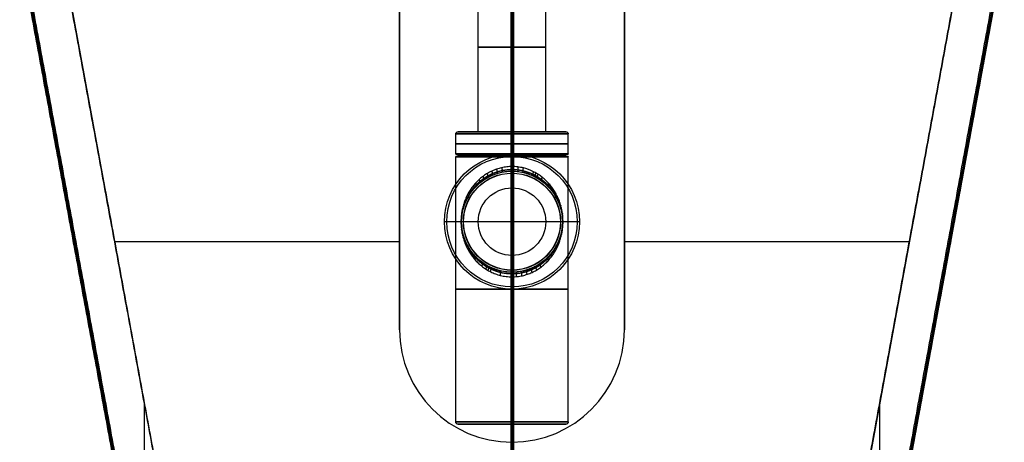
# Model space of a CAD drawing. Header units: millimetres. Extents: x -249 to 249, y -500 to 303.
# Tile 2 of 174: x -219 to 219, y -220 to -32. Entities that reach past the tile are written whole.
import ezdxf

# ---------------------------------------------------------------- set-up
doc = ezdxf.new("R2010")
doc.units = ezdxf.units.MM
doc.header["$MEASUREMENT"] = 0
doc.layers.add('Predefinito', color=7, linetype='Continuous', true_color=0x000000)

# ---------------------------------------------------------------- blocks, each defined once
blk = doc.blocks.new('FORMAmobile50ANTAC')
at = {"layer": 'Predefinito'}
for p, q in [((-200.7, 0), (-108.7, -500)), ((-163.34, -296.97), (-163.34, -203.03))]:
    blk.add_line(p, q, dxfattribs=at)
for points in [[(-125.98, -500, 0), (-148.31, -378.63, 0), (-178.98, -211.97, 0), (-217.98, 0, 0)], [(-218.82, -0.98, 1), (-188.27, -166.99, 1), (-157.72, -333.01, 1), (-127.18, -499.02, 1)], [(-218.4, -0.48, 0.5), (-187.79, -166.83, 0.5), (-157.19, -333.17, 0.5), (-126.58, -499.52, 0.5)], [(-1, -499.02, 127.18), (-1, -333.01, 157.72), (-1, -166.99, 188.27), (-1, -0.98, 218.82)]]:
    blk.add_open_spline(points, degree=3, dxfattribs=at)
blk = doc.blocks.new('FORMAmobile50SCOCCAC')
at = {"layer": 'Predefinito'}
for p, q in [((-218.82, -0.98, 124.5), (-127.18, -499.02, 124.5)), ((-218.37, -0.44, 249.54), (-126.53, -499.56, 249.54)), ((-200.7, 0, 4), (-112.01, -482, 4)), ((200.7, 0, 4), (112.01, -482, 4)), ((218.37, -0.44, 249.54), (126.53, -499.56, 249.54)), ((218.82, -0.98, 124.5), (127.18, -499.02, 124.5)), ((-198.86, -10, 134), (-154.33, -252, 134)), ((198.86, -10, 134), (154.33, -252, 134)), ((-50, -85, 8), (-50, -85, 18)), ((50, -85, 18), (50, -85, 8)), ((-50, -131, 18), (-176.59, -131, 18)), ((-176.59, -131, 18), (-176.59, -131, 250)), ((176.59, -131, 18), (50, -131, 18)), ((176.59, -131, 250), (176.59, -131, 18)), ((50, -170, 8), (50, -170, 18)), ((-163.34, -296.97, 250), (-163.34, -203.03, 250)), ((163.34, -203.03, 250), (163.34, -296.97, 250)), ((0, -252, 18), (0, -220, 18)), ((0, -482, 8), (0, -220, 8)), ((0, -220, 18), (0, -220, 8))]:
    blk.add_line(p, q, dxfattribs=at)
for centre in [(0, -170, 8), (0, -170, 18), (0, -170, 13)]:
    blk.add_arc(centre, 50, 180, 0, dxfattribs=at)
for points in [[(-50, -170, 8), (-50, -85, 8), (-50, 0, 8)], [(-127.18, -499.02), (-173, -250), (-218.82, -0.98)], [(-127.18, -499.02, 249), (-173, -250, 249), (-218.82, -0.98, 249)], [(-217.98, 0, 250), (-171.98, -250, 250), (-125.98, -500, 250)], [(-200.7, 0), (-156.35, -241), (-112.01, -482)], [(-200.7, 0, 8), (-156.35, -241, 8), (-112.01, -482, 8)], [(50, 0, 8), (50, -85, 8), (50, -170, 8)], [(112.01, -482), (156.35, -241), (200.7, 0)], [(200.7, 0, 8), (156.35, -241, 8), (112.01, -482, 8)], [(125.98, -500, 250), (171.98, -250, 250), (217.98, 0, 250)], [(218.82, -0.98), (173, -250), (127.18, -499.02)], [(218.82, -0.98, 249), (173, -250, 249), (127.18, -499.02, 249)], [(-154.33, -252, 250), (-176.59, -131, 250), (-198.86, -10, 250)], [(-154.33, -252, 18), (-176.59, -131, 18), (-198.86, -10, 18)], [(-50, -10, 18), (-50, -90, 18), (-50, -170, 18)], [(50, -170, 18), (50, -90, 18), (50, -10, 18)], [(198.86, -10, 18), (176.59, -131, 18), (154.33, -252, 18)], [(198.86, -10, 250), (176.59, -131, 250), (154.33, -252, 250)], [(-50, -170, 8), (-50, -170, 13), (-50, -170, 18)]]:
    blk.add_open_spline(points, degree=2, dxfattribs=at)
blk = doc.blocks.new('SIFONE LAVABO SOSPESO')
at = {"layer": 'Predefinito'}
for p, q in [((-15, -75), (-15, 0)), ((0, -75, -15), (0, 0, -15)), ((0, 0, 15), (0, -75, 15)), ((15, -75), (15, 0)), ((-25, -84.9), (-25, -76)), ((-24, -75), (-15, -75)), ((0, -75, 24), (0, -75, 15)), ((0, -75, -15), (0, -75, -24)), ((0, -84.9, -25), (0, -76, -25)), ((0, -76, 25), (0, -84.9, 25)), ((15, -75), (24, -75)), ((25, -84.9), (25, -76)), ((-25, -204), (-25, -86.1)), ((-24.9, -85), (-24.1, -85)), ((-24.9, -86), (-24.1, -86)), ((-24, -85.9), (-24, -85.1)), ((0, -85, 240), (0, -85, 249)), ((0, -85, -24.9), (0, -85, -24.1)), ((0, -85, 24.1), (0, -85, 24.9)), ((0, -100, 240), (0, -85, 240)), ((0, -85.9, -24), (0, -85.1, -24)), ((0, -85.1, 24), (0, -85.9, 24)), ((0, -86, -24.9), (0, -86, -24.1)), ((0, -86, 24.1), (0, -86, 24.9)), ((0, -144, 250), (0, -86, 250)), ((0, -204, -25), (0, -86.1, -25)), ((0, -90.5, 25), (0, -86.1, 25)), ((24, -85.9), (24, -85.1)), ((24.1, -85), (24.9, -85)), ((24.1, -86), (24.9, -86)), ((25, -204), (25, -86.1)), ((0, -92.5, 69), (0, -92.5, 60.1)), ((0, -92.5, 58.9), (0, -92.5, 27)), ((0, -93.4, 59), (0, -92.6, 59)), ((0, -93.4, 60), (0, -92.6, 60)), ((0, -93.5, 59.1), (0, -93.5, 59.9)), ((0, -100, 70), (0, -93.5, 70)), ((0, -100, 240), (0, -100, 70)), ((-30, -115, 240), (-30, -115, 249)), ((-30, -115, 240), (-15, -115, 240)), ((-29, -115, 250), (29, -115, 250)), ((-22.5, -115, 60.1), (-22.5, -115, 69)), ((-22.5, -115, 11.35), (-22.5, -115, 58.9)), ((-22.4, -115, 59), (-21.6, -115, 59)), ((-22.4, -115, 60), (-21.6, -115, 60)), ((-21.5, -115, 59.1), (-21.5, -115, 59.9)), ((-21.5, -115, 70), (-15, -115, 70)), ((-15, -115, 70), (-15, -115, 240)), ((15, -115, 240), (15, -115, 70)), ((15, -115, 70), (21.5, -115, 70)), ((15, -115, 240), (30, -115, 240)), ((21.5, -115, 59.9), (21.5, -115, 59.1)), ((21.6, -115, 59), (22.4, -115, 59)), ((21.6, -115, 60), (22.4, -115, 60)), ((22.5, -115, 69), (22.5, -115, 60.1)), ((22.5, -115, 11.35), (22.5, -115, 58.9)), ((30, -115, 249), (30, -115, 240)), ((0, -130, 240), (0, -130, 70)), ((0, -136.5, 70), (0, -130, 70)), ((0, -145, 240), (0, -130, 240)), ((0, -136.5, 59.1), (0, -136.5, 59.9)), ((0, -137.4, 59), (0, -136.6, 59)), ((0, -137.4, 60), (0, -136.6, 60)), ((0, -137.5, 58.9), (0, -137.5, 27)), ((0, -137.5, 69), (0, -137.5, 60.1)), ((0, -139.5, 25), (0, -204, 25)), ((0, -145, 240), (0, -145, 249)), ((-24, -205), (24, -205)), ((0, -205, 24), (0, -205, -24))]:
    blk.add_line(p, q, dxfattribs=at)
at = {"layer": 'Predefinito', "extrusion": (0, 1, 0)}
for centre, radius, start, end in [((0, 0, -37.5), 15, 270, 90), ((0, 0, -37.5), 15, 90, 270), ((0, 0, -75), 24, 270, 90), ((0, 0, -75), 24, 90, 270), ((0, 0, -80.45), 25, 270, 90), ((0, 0, -80.45), 25, 90, 270), ((0, 0, -84.9), 25, 270, 90), ((0, 0, -86.1), 25, 270, 90), ((0, 0, -85), 24.9, 270, 90), ((0, 0, -86), 24.1, 270, 90), ((0, 0, -85.1), 24, 270, 90), ((0, 0, -85.5), 24, 270, 90), ((0, 0, -85.9), 24, 270, 90), ((0, 0, -84.9), 25, 90, 270), ((0, 0, -85), 24.9, 90, 270), ((0, 0, -85.1), 24, 90, 270), ((0, 0, -85.5), 24, 90, 270), ((0, 0, -85.9), 24, 90, 270), ((0, 0, -86), 24.1, 90, 270), ((0, 0, -86.1), 25, 90, 270), ((29, 249, -115), 1, 0, 90), ((22.4, 58.9, -115), 0.1, 0, 90), ((21.5, 69, -115), 1, 0, 90), ((21.6, 59.1, -115), 0.1, 180, 270), ((21.6, 59.9, -115), 0.1, 90, 180), ((-21.6, 59.1, -115), 0.1, 270, 360), ((-21.6, 59.9, -115), 0.1, 0, 90), ((-21.5, 69, -115), 1, 90, 180), ((-22.4, 60.1, -115), 0.1, 180, 270), ((-22.4, 60.1, -115), 0.1, 180, 270), ((-29, 249, -115), 1, 90, 180), ((0, 0, -145.05), 25, 270, 90), ((0, 0, -145.05), 25, 90, 270), ((0, 0, -204), 25, 270, 90), ((0, 0, -205), 24, 270, 90), ((0, 0, -204), 25, 90, 270), ((0, 0, -205), 24, 90, 270)]:
    blk.add_arc(centre, radius, start, end, dxfattribs=at)
at = {"layer": 'Predefinito'}
for centre, radius, start, end in [((-24, -76), 1, 90, 180), ((24, -76), 1, 0, 90), ((0, -115, 249), 30, 0, 180), ((0, -115, 240), 30, 0, 180), ((0, -115, 244.5), 30, 0, 180), ((0, -115, 250), 29, 0, 180), ((-24.9, -84.9), 0.1, 180, 270), ((-24.9, -86.1), 0.1, 90, 180), ((-24.1, -85.1), 0.1, 0, 90), ((-24.1, -85.9), 0.1, 270, 0), ((24.1, -85.1), 0.1, 90, 180), ((24.1, -85.9), 0.1, 180, 270), ((24.9, -84.9), 0.1, 270, 0), ((24.9, -86.1), 0.1, 0, 90), ((0, -115, 60.1), 22.5, 0, 180), ((0, -115, 58.9), 22.5, 0, 180), ((0, -115, 69), 22.5, 0, 180), ((0, -115, 64.55), 22.5, 0, 180), ((0, -115, 35.12), 22.5, 0, 180), ((0, -115, 60), 22.4, 0, 180), ((0, -115, 59), 22.4, 0, 180), ((0, -115, 60), 21.6, 0, 180), ((0, -115, 59), 21.6, 0, 180), ((0, -115, 60), 21.6, 0, 180), ((0, -115, 59), 21.6, 0, 180), ((0, -115, 70), 21.5, 0, 180), ((0, -115, 59.1), 21.5, 0, 180), ((0, -115, 59.9), 21.5, 0, 180), ((0, -115, 59.5), 21.5, 0, 180), ((0, -115, 240), 15, 0, 180), ((0, -115, 70), 15, 0, 180), ((0, -115, 155), 15, 0, 180), ((0, -115, 240), 30, 180, 0), ((0, -115, 249), 30, 180, 0), ((0, -115, 244.5), 30, 180, 0), ((0, -115, 250), 29, 180, 0), ((0, -115, 69), 22.5, 180, 0), ((0, -115, 58.9), 22.5, 180, 0), ((0, -115, 60.1), 22.5, 180, 360), ((0, -115, 35.12), 22.5, 180, 0), ((0, -115, 64.55), 22.5, 180, 0), ((0, -115, 59), 22.4, 180, 0), ((0, -115, 60), 22.4, 180, 0), ((0, -115, 59), 21.6, 180, 0), ((0, -115, 60), 21.6, 180, 0), ((0, -115, 59.1), 21.5, 180, 0), ((0, -115, 59.9), 21.5, 180, 0), ((0, -115, 70), 21.5, 180, 0), ((0, -115, 59.5), 21.5, 180, 0), ((0, -115, 240), 15, 180, 0), ((0, -115, 70), 15, 180, 0), ((0, -115, 155), 15, 180, 0), ((-24, -204), 1, 180, 270), ((24, -204), 1, 270, 0)]:
    blk.add_arc(centre, radius, start, end, dxfattribs=at)
at = {"layer": 'Predefinito', "extrusion": (0, 1, 2.84217e-16)}
blk.add_arc((0, 0, -76), 25, 270, 90, dxfattribs=at)
at = {"layer": 'Predefinito', "extrusion": (9.4739e-16, 1, 1.9337e-32)}
blk.add_arc((0, 0, -75), 15, 270, 90, dxfattribs=at)
at = {"layer": 'Predefinito', "extrusion": (1, 0, 1.02054e-17)}
for centre, start, end in [((-76, 24), 0, 90), ((-76, -24), 270, 0)]:
    blk.add_arc(centre, 1, start, end, dxfattribs=at)
at = {"layer": 'Predefinito', "extrusion": (-9.4739e-16, 1, -1.9337e-32)}
blk.add_arc((0, 0, -75), 15, 90, 270, dxfattribs=at)
at = {"layer": 'Predefinito', "extrusion": (0, 1, -2.84217e-16)}
blk.add_arc((0, 0, -76), 25, 90, 270, dxfattribs=at)
at = {"layer": 'Predefinito', "extrusion": (0, 1, -2.85359e-16)}
blk.add_arc((0, 0, -86), 24.9, 270, 90, dxfattribs=at)
at = {"layer": 'Predefinito', "extrusion": (0, 1, 2.94831e-16)}
blk.add_arc((0, 0, -85), 24.1, 270, 90, dxfattribs=at)
at = {"layer": 'Predefinito', "extrusion": (1, 3.62075e-31, -1.02054e-17)}
blk.add_arc((-84.9, -24.9), 0.1, 180, 270, dxfattribs=at)
at = {"layer": 'Predefinito', "extrusion": (1, 6.249e-34, -1.02054e-17)}
blk.add_arc((-84.9, 24.9), 0.1, 90, 180, dxfattribs=at)
at = {"layer": 'Predefinito', "extrusion": (1, -1.39746e-27, 9.838e-15)}
blk.add_arc((-85.1, -24.1), 0.1, 360, 90, dxfattribs=at)
at = {"layer": 'Predefinito', "extrusion": (1, 1.04919e-27, 9.838e-15)}
blk.add_arc((-85.1, 24.1), 0.1, 270, 0, dxfattribs=at)
at = {"layer": 'Predefinito', "extrusion": (0, 1, -2.94831e-16)}
blk.add_arc((0, 0, -85), 24.1, 90, 270, dxfattribs=at)
at = {"layer": 'Predefinito', "extrusion": (1, 0, 0)}
for centre, radius, start, end in [((-86, 249), 1, 0, 90), ((-85.9, -24.1), 0.1, 90, 180), ((-85.9, 24.1), 0.1, 180, 270), ((-92.6, 60.1), 0.1, 270, 0), ((-92.6, 58.9), 0.1, 0, 90), ((-93.5, 69), 1, 0, 90), ((-93.4, 59.9), 0.1, 90, 180), ((-93.4, 59.1), 0.1, 180, 270), ((-136.6, 59.1), 0.1, 270, 0), ((-136.6, 59.9), 0.1, 0, 90), ((-136.5, 69), 1, 90, 180), ((-137.4, 58.9), 0.1, 90, 180), ((-137.4, 60.1), 0.1, 180, 270), ((-144, 249), 1, 90, 180)]:
    blk.add_arc(centre, radius, start, end, dxfattribs=at)
at = {"layer": 'Predefinito', "extrusion": (1, 3.61487e-26, -1.01748e-14)}
blk.add_arc((-86.1, -24.9), 0.1, 270, 360, dxfattribs=at)
at = {"layer": 'Predefinito', "extrusion": (0, 1, 2.85359e-16)}
blk.add_arc((0, 0, -86), 24.9, 90, 270, dxfattribs=at)
at = {"layer": 'Predefinito', "extrusion": (1, 1.80846e-27, -1.01748e-14)}
blk.add_arc((-86.1, 24.9), 0.1, 360, 90, dxfattribs=at)
at = {"layer": 'Predefinito', "extrusion": (-1.01061e-26, 1, -1.42109e-13)}
blk.add_arc((22.4, 60.1, -115), 0.1, 270, 0, dxfattribs=at)
at = {"layer": 'Predefinito', "extrusion": (2.52523e-26, 1, 1.42109e-13)}
blk.add_arc((-22.4, 58.9, -115), 0.1, 90, 180, dxfattribs=at)
at = {"layer": 'Predefinito', "extrusion": (1, 0, 9.89923e-16)}
for centre, start, end in [((-204, 24), 90, 180), ((-204, -24), 180, 270)]:
    blk.add_arc(centre, 1, start, end, dxfattribs=at)
at = {"layer": 'Predefinito'}
for points, knots in [([(0, -139.5, 25), (-0.39, -139.5, 25), (-0.79, -139.49, 24.99), (-1.58, -139.44, 24.95), (-1.97, -139.41, 24.93), (-3.14, -139.28, 24.81), (-3.9, -139.15, 24.71), (-5.41, -138.81, 24.42), (-6.15, -138.6, 24.24), (-7.58, -138.1, 23.83), (-8.28, -137.82, 23.6), (-9.63, -137.2, 23.08), (-10.28, -136.86, 22.8), (-11.21, -136.3, 22.35), (-11.52, -136.11, 22.19), (-12.12, -135.71, 21.87), (-12.42, -135.51, 21.7), (-13.28, -134.88, 21.19), (-13.82, -134.44, 20.84), (-14.87, -133.52, 20.11), (-15.36, -133.04, 19.73), (-16.31, -132.05, 18.96), (-16.75, -131.53, 18.56), (-17.6, -130.47, 17.76), (-18, -129.92, 17.36), (-18.75, -128.81, 16.54), (-19.1, -128.23, 16.14), (-19.76, -127.06, 15.33), (-20.06, -126.46, 14.93), (-20.63, -125.22, 14.14), (-20.88, -124.59, 13.75), (-21.36, -123.29, 13), (-21.57, -122.62, 12.64), (-21.95, -121.24, 11.98), (-22.11, -120.54, 11.67), (-22.38, -119.08, 11.15), (-22.49, -118.33, 10.93), (-22.6, -117.18, 10.69), (-22.63, -116.79, 10.63), (-22.67, -116.02, 10.54), (-22.68, -115.63, 10.52), (-22.69, -114.84, 10.5), (-22.68, -114.44, 10.51), (-22.65, -113.66, 10.57), (-22.63, -113.28, 10.62), (-22.54, -112.11, 10.82), (-22.44, -111.35, 11.02), (-22.19, -109.87, 11.51), (-22.04, -109.16, 11.8), (-21.68, -107.77, 12.45), (-21.48, -107.09, 12.8), (-21.03, -105.77, 13.53), (-20.78, -105.14, 13.91), (-20.23, -103.89, 14.7), (-19.93, -103.28, 15.1), (-19.29, -102.09, 15.91), (-18.95, -101.51, 16.32), (-18.22, -100.38, 17.13), (-17.83, -99.83, 17.54), (-17, -98.76, 18.34), (-16.56, -98.24, 18.74), (-15.63, -97.23, 19.52), (-15.15, -96.75, 19.9), (-14.12, -95.81, 20.64), (-13.59, -95.37, 21), (-12.46, -94.51, 21.68), (-11.87, -94.11, 22.01), (-10.64, -93.35, 22.63), (-10, -92.99, 22.93), (-8, -92.02, 23.73), (-6.58, -91.49, 24.17), (-5.08, -91.12, 24.48)], [0, 0, 0, 0, 0.00119308, 0.00119308, 0.00238615, 0.00238615, 0.0047723, 0.0047723, 0.00715845, 0.00715845, 0.0095446, 0.0095446, 0.01193243, 0.01193243, 0.01312634, 0.01312634, 0.01432026, 0.01432026, 0.01670808, 0.01670808, 0.01909591, 0.01909591, 0.02147989, 0.02147989, 0.02386387, 0.02386387, 0.02624785, 0.02624785, 0.02863184, 0.02863184, 0.03101753, 0.03101753, 0.03340322, 0.03340322, 0.03578892, 0.03578892, 0.03817461, 0.03817461, 0.03936717, 0.03936717, 0.04055973, 0.04055973, 0.04175229, 0.04175229, 0.04294485, 0.04294485, 0.04532997, 0.04532997, 0.04771509, 0.04771509, 0.05010319, 0.05010319, 0.05249129, 0.05249129, 0.05487939, 0.05487939, 0.05726748, 0.05726748, 0.05965256, 0.05965256, 0.06203764, 0.06203764, 0.06442272, 0.06442272, 0.0668078, 0.0668078, 0.069194, 0.069194, 0.07158021, 0.07158021, 0.07635263, 0.07635263, 0.07635263, 0.07635263]), ([(-5.08, -91.12, 24.48), (-4.67, -91.02, 24.56), (-4.26, -90.93, 24.64), (-3.42, -90.78, 24.77), (-3, -90.71, 24.82), (-2.15, -90.61, 24.91), (-1.72, -90.57, 24.94), (-0.86, -90.51, 24.99), (-0.43, -90.5, 25), (0, -90.5, 25)], [0.076352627, 0.076352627, 0.076352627, 0.076352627, 0.077657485, 0.077657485, 0.078963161, 0.078963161, 0.080259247, 0.080259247, 0.081555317, 0.081555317, 0.081555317, 0.081555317]), ([(0, -90.5, 25), (0.79, -90.5, 25), (1.57, -90.54, 24.96), (3.12, -90.72, 24.82), (3.89, -90.85, 24.71), (5.4, -91.19, 24.42), (6.14, -91.4, 24.25), (7.57, -91.89, 23.84), (8.27, -92.17, 23.61), (9.28, -92.64, 23.22), (9.61, -92.8, 23.08), (10.26, -93.15, 22.8), (10.58, -93.33, 22.65), (11.52, -93.88, 22.2), (12.12, -94.27, 21.88), (13.26, -95.11, 21.2), (13.81, -95.55, 20.85), (14.85, -96.46, 20.12), (15.35, -96.94, 19.75), (16.29, -97.93, 18.98), (16.74, -98.45, 18.58), (17.59, -99.51, 17.78), (17.99, -100.05, 17.37), (18.73, -101.17, 16.56), (19.09, -101.74, 16.16), (19.74, -102.91, 15.35), (20.05, -103.51, 14.95), (20.61, -104.74, 14.16), (20.87, -105.37, 13.77), (21.34, -106.67, 13.02), (21.56, -107.34, 12.67), (21.93, -108.71, 12), (22.1, -109.41, 11.69), (22.37, -110.87, 11.16), (22.48, -111.62, 10.94), (22.59, -112.77, 10.7), (22.62, -113.15, 10.64), (22.67, -113.93, 10.55), (22.68, -114.33, 10.52), (22.69, -115.12, 10.5), (22.68, -115.51, 10.51), (22.66, -116.29, 10.57), (22.63, -116.68, 10.61), (22.54, -117.84, 10.81), (22.45, -118.59, 11), (22.21, -120.07, 11.49), (22.05, -120.78, 11.78), (21.7, -122.17, 12.42), (21.5, -122.85, 12.77), (21.05, -124.17, 13.5), (20.8, -124.8, 13.88), (20.26, -126.05, 14.66), (19.96, -126.66, 15.06), (19.33, -127.85, 15.87), (18.99, -128.43, 16.27), (18.26, -129.56, 17.09), (17.87, -130.11, 17.49), (17.04, -131.18, 18.3), (16.61, -131.71, 18.7), (15.69, -132.71, 19.47), (15.2, -133.2, 19.85), (14.19, -134.13, 20.59), (13.65, -134.58, 20.95), (12.53, -135.44, 21.64), (11.95, -135.84, 21.97), (10.72, -136.61, 22.6), (10.08, -136.96, 22.89), (8.75, -137.62, 23.43), (8.07, -137.91, 23.67), (6.66, -138.43, 24.11), (5.94, -138.66, 24.3), (5.19, -138.85, 24.46)], [0.08155532, 0.08155532, 0.08155532, 0.08155532, 0.08395407, 0.08395407, 0.08635283, 0.08635283, 0.08875158, 0.08875158, 0.09115033, 0.09115033, 0.09234449, 0.09234449, 0.09353864, 0.09353864, 0.09592695, 0.09592695, 0.09831525, 0.09831525, 0.10070356, 0.10070356, 0.10308927, 0.10308927, 0.10547498, 0.10547498, 0.1078607, 0.1078607, 0.11024641, 0.11024641, 0.11263557, 0.11263557, 0.11502473, 0.11502473, 0.1174139, 0.1174139, 0.11980306, 0.11980306, 0.12099695, 0.12099695, 0.12219084, 0.12219084, 0.12338474, 0.12338474, 0.12457863, 0.12457863, 0.12696641, 0.12696641, 0.1293542, 0.1293542, 0.1317437, 0.1317437, 0.13413321, 0.13413321, 0.13652272, 0.13652272, 0.13891222, 0.13891222, 0.1413, 0.1413, 0.14368778, 0.14368778, 0.14607556, 0.14607556, 0.14846335, 0.14846335, 0.15085987, 0.15085987, 0.15325639, 0.15325639, 0.15565291, 0.15565291, 0.15804944, 0.15804944, 0.15804944, 0.15804944]), ([(-5.04, -93.07, 26.44), (-5.72, -93.23, 26.28), (-6.38, -93.41, 26.1), (-7.68, -93.84, 25.68), (-8.3, -94.08, 25.45), (-10.14, -94.87, 24.68), (-11.27, -95.49, 24.08), (-12.86, -96.53, 23.09), (-13.37, -96.89, 22.75), (-14.34, -97.65, 22.04), (-14.8, -98.04, 21.67), (-15.69, -98.86, 20.92), (-16.11, -99.29, 20.53), (-16.92, -100.16, 19.75), (-17.3, -100.61, 19.35), (-18.03, -101.53, 18.54), (-18.38, -102, 18.14), (-19.03, -102.97, 17.32), (-19.33, -103.47, 16.92), (-19.91, -104.49, 16.11), (-20.17, -105.02, 15.71), (-20.67, -106.09, 14.92), (-20.9, -106.64, 14.54), (-21.32, -107.79, 13.79), (-21.51, -108.37, 13.43), (-21.76, -109.28, 12.94), (-21.84, -109.59, 12.78), (-21.99, -110.22, 12.48), (-22.06, -110.54, 12.34), (-22.18, -111.19, 12.08), (-22.23, -111.52, 11.96), (-22.33, -112.2, 11.74), (-22.37, -112.55, 11.65), (-22.47, -113.59, 11.43), (-22.5, -114.29, 11.35), (-22.5, -115, 11.35)], [0.08355869, 0.08355869, 0.08355869, 0.08355869, 0.08568764, 0.08568764, 0.08781658, 0.08781658, 0.09207316, 0.09207316, 0.09420326, 0.09420326, 0.09633337, 0.09633337, 0.09846296, 0.09846296, 0.10059256, 0.10059256, 0.10272057, 0.10272057, 0.10484858, 0.10484858, 0.10698244, 0.10698244, 0.10911629, 0.10911629, 0.11124576, 0.11124576, 0.1123105, 0.1123105, 0.11337524, 0.11337524, 0.11443546, 0.11443546, 0.11549569, 0.11549569, 0.11761614, 0.11761614, 0.11761614, 0.11761614]), ([(22.5, -115, 11.35), (22.5, -114.53, 11.35), (22.49, -114.08, 11.38), (22.43, -113.17, 11.51), (22.39, -112.72, 11.61), (22.28, -111.83, 11.85), (22.21, -111.4, 12), (22.06, -110.54, 12.33), (21.97, -110.13, 12.52), (21.77, -109.31, 12.92), (21.67, -108.92, 13.13), (21.43, -108.14, 13.58), (21.31, -107.76, 13.81), (21.04, -107.02, 14.29), (20.9, -106.65, 14.54), (20.6, -105.93, 15.04), (20.44, -105.58, 15.29), (19.94, -104.54, 16.07), (19.57, -103.87, 16.59), (18.78, -102.58, 17.65), (18.35, -101.95, 18.18), (17.42, -100.74, 19.23), (16.92, -100.15, 19.75), (15.87, -99.03, 20.76), (15.3, -98.49, 21.26), (14.1, -97.45, 22.22), (13.47, -96.96, 22.69), (12.13, -96.03, 23.56), (11.43, -95.6, 23.98), (9.94, -94.8, 24.75), (9.17, -94.43, 25.1), (7.55, -93.79, 25.73), (6.71, -93.51, 26.01), (4.98, -93.04, 26.47), (4.09, -92.86, 26.65), (2.73, -92.66, 26.84), (2.27, -92.61, 26.89), (1.35, -92.54, 26.96), (0.89, -92.51, 26.99), (-0.5, -92.49, 27.01), (-1.42, -92.53, 26.97), (-2.8, -92.67, 26.83), (-3.25, -92.73, 26.77), (-4.15, -92.88, 26.62), (-4.6, -92.97, 26.54), (-5.04, -93.07, 26.44)], [0.03929588, 0.03929588, 0.03929588, 0.03929588, 0.04067791, 0.04067791, 0.04205994, 0.04205994, 0.04344197, 0.04344197, 0.044824, 0.044824, 0.04620765, 0.04620765, 0.04759129, 0.04759129, 0.04897494, 0.04897494, 0.05035859, 0.05035859, 0.05312408, 0.05312408, 0.05588958, 0.05588958, 0.05865533, 0.05865533, 0.06142109, 0.06142109, 0.06419222, 0.06419222, 0.06696335, 0.06696335, 0.06972919, 0.06972919, 0.07249503, 0.07249503, 0.07526077, 0.07526077, 0.07664364, 0.07664364, 0.07802651, 0.07802651, 0.0807926, 0.0807926, 0.08217565, 0.08217565, 0.08355869, 0.08355869, 0.08355869, 0.08355869]), ([(-22.5, -115, 11.35), (-22.5, -115.46, 11.35), (-22.49, -115.92, 11.38), (-22.43, -116.84, 11.51), (-22.39, -117.29, 11.61), (-22.28, -118.18, 11.85), (-22.21, -118.62, 12), (-22.06, -119.47, 12.34), (-21.97, -119.89, 12.53), (-21.77, -120.7, 12.93), (-21.66, -121.1, 13.14), (-21.43, -121.88, 13.59), (-21.3, -122.26, 13.82), (-21.03, -123, 14.3), (-20.89, -123.37, 14.55), (-20.59, -124.09, 15.05), (-20.43, -124.44, 15.31), (-19.93, -125.48, 16.08), (-19.56, -126.15, 16.61), (-18.76, -127.45, 17.67), (-18.33, -128.07, 18.2), (-17.4, -129.29, 19.25), (-16.9, -129.87, 19.77), (-15.84, -131, 20.79), (-15.27, -131.54, 21.29), (-14.07, -132.58, 22.25), (-13.43, -133.07, 22.71), (-12.42, -133.76, 23.37), (-12.08, -133.99, 23.58), (-11.37, -134.42, 24), (-11, -134.63, 24.2), (-9.88, -135.23, 24.78), (-9.11, -135.59, 25.13), (-7.48, -136.24, 25.76), (-6.64, -136.52, 26.03), (-5.33, -136.86, 26.37), (-4.89, -136.97, 26.47), (-4, -137.15, 26.65), (-3.55, -137.22, 26.73), (-2.18, -137.41, 26.91), (-1.26, -137.48, 26.98), (0.61, -137.51, 27.01), (1.53, -137.47, 26.97), (3.36, -137.27, 26.77), (4.26, -137.11, 26.62), (5.15, -136.9, 26.41)], [0.11761614, 0.11761614, 0.11761614, 0.11761614, 0.11899381, 0.11899381, 0.12037148, 0.12037148, 0.12174914, 0.12174914, 0.12312681, 0.12312681, 0.12450768, 0.12450768, 0.12588855, 0.12588855, 0.12726941, 0.12726941, 0.12865028, 0.12865028, 0.13141379, 0.13141379, 0.1341773, 0.1341773, 0.13694107, 0.13694107, 0.13970483, 0.13970483, 0.1424631, 0.1424631, 0.14384224, 0.14384224, 0.14522137, 0.14522137, 0.1479864, 0.1479864, 0.15075143, 0.15075143, 0.15213448, 0.15213448, 0.15351753, 0.15351753, 0.15628364, 0.15628364, 0.15907193, 0.15907193, 0.16186022, 0.16186022, 0.16186022, 0.16186022]), ([(-22.5, -115, 11.35), (-22.5, -115.23, 11.35), (-22.5, -115.46, 11.36), (-22.48, -115.93, 11.39), (-22.47, -116.15, 11.41), (-22.43, -116.84, 11.51), (-22.39, -117.28, 11.61), (-22.31, -117.95, 11.79), (-22.28, -118.18, 11.86), (-22.21, -118.63, 12.01), (-22.17, -118.86, 12.1), (-22.09, -119.28, 12.27), (-22.05, -119.48, 12.35), (-21.97, -119.88, 12.53), (-21.92, -120.07, 12.62), (-21.82, -120.5, 12.83), (-21.76, -120.73, 12.95), (-21.67, -121.07, 13.13), (-21.63, -121.18, 13.19), (-21.57, -121.4, 13.32), (-21.54, -121.52, 13.38), (-21.47, -121.73, 13.51), (-21.44, -121.83, 13.57), (-21.37, -122.04, 13.69), (-21.34, -122.13, 13.75), (-21.27, -122.34, 13.88), (-21.24, -122.44, 13.94), (-21.16, -122.64, 14.07), (-21.12, -122.75, 14.14), (-21.01, -123.07, 14.35), (-20.93, -123.27, 14.49), (-20.82, -123.53, 14.66), (-20.8, -123.58, 14.7), (-20.76, -123.68, 14.77), (-20.74, -123.73, 14.81), (-20.67, -123.88, 14.91), (-20.64, -123.96, 14.96), (-20.58, -124.1, 15.06), (-20.55, -124.16, 15.11), (-20.5, -124.27, 15.18), (-20.48, -124.32, 15.22), (-20.43, -124.43, 15.3), (-20.4, -124.49, 15.35), (-20.34, -124.63, 15.45), (-20.3, -124.71, 15.51), (-20.05, -125.22, 15.89), (-19.85, -125.61, 16.19), (-19.52, -126.2, 16.65), (-19.41, -126.39, 16.81), (-19.26, -126.63, 17), (-19.23, -126.67, 17.04), (-19.18, -126.77, 17.12), (-19.15, -126.82, 17.16), (-19.06, -126.95, 17.27), (-19.01, -127.04, 17.34), (-18.86, -127.27, 17.53), (-18.77, -127.4, 17.64), (-18.61, -127.65, 17.85), (-18.53, -127.76, 17.94), (-18.36, -128, 18.14), (-18.28, -128.12, 18.25), (-18.13, -128.33, 18.42), (-18.07, -128.4, 18.49), (-17.98, -128.52, 18.59), (-17.95, -128.56, 18.62), (-17.89, -128.65, 18.7), (-17.85, -128.69, 18.74), (-17.58, -129.05, 19.04), (-17.34, -129.35, 19.31), (-16.83, -129.94, 19.83), (-16.57, -130.23, 20.09), (-16.03, -130.8, 20.61), (-15.75, -131.07, 20.86), (-15.18, -131.61, 21.35), (-14.88, -131.88, 21.6), (-14.28, -132.39, 22.08), (-13.97, -132.65, 22.31), (-13.32, -133.13, 22.77), (-12.99, -133.37, 23), (-12.31, -133.84, 23.44), (-11.96, -134.06, 23.65), (-11.24, -134.49, 24.07), (-10.88, -134.7, 24.27), (-10.13, -135.1, 24.65), (-9.75, -135.28, 24.83), (-8.97, -135.64, 25.18), (-8.57, -135.81, 25.34), (-7.76, -136.13, 25.65), (-7.34, -136.27, 25.79), (-6.5, -136.55, 26.06), (-6.07, -136.67, 26.18), (-5.2, -136.89, 26.4), (-4.77, -136.99, 26.5), (-3.88, -137.17, 26.67), (-3.44, -137.24, 26.74), (-2.54, -137.36, 26.86), (-2.08, -137.41, 26.91), (-1.4, -137.46, 26.96), (-1.17, -137.47, 26.97), (-0.71, -137.49, 26.99), (-0.48, -137.5, 27), (0.21, -137.5, 27), (0.67, -137.49, 26.99), (1.57, -137.45, 26.95), (2.03, -137.41, 26.91), (3.37, -137.26, 26.77), (4.26, -137.11, 26.62), (5.15, -136.9, 26.41)], [0.11761614, 0.11761614, 0.11761614, 0.11761614, 0.11828562, 0.11828562, 0.11895509, 0.11895509, 0.12029404, 0.12029404, 0.12096351, 0.12096351, 0.12163298, 0.12163298, 0.12230246, 0.12230246, 0.12297193, 0.12297193, 0.12372484, 0.12372484, 0.12410129, 0.12410129, 0.12447775, 0.12447775, 0.1248542, 0.1248542, 0.12523066, 0.12523066, 0.12560711, 0.12560711, 0.12598356, 0.12598356, 0.12673647, 0.12673647, 0.1269247, 0.1269247, 0.12711293, 0.12711293, 0.12748938, 0.12748938, 0.12786584, 0.12786584, 0.12824229, 0.12824229, 0.12861875, 0.12861875, 0.1289952, 0.1289952, 0.13054136, 0.13054136, 0.13131444, 0.13131444, 0.13150771, 0.13150771, 0.13170099, 0.13170099, 0.13208753, 0.13208753, 0.13286061, 0.13286061, 0.13363369, 0.13363369, 0.13440677, 0.13440677, 0.13479331, 0.13479331, 0.13498658, 0.13498658, 0.13517985, 0.13517985, 0.13651398, 0.13651398, 0.13784811, 0.13784811, 0.13918224, 0.13918224, 0.14051637, 0.14051637, 0.14185052, 0.14185052, 0.14318467, 0.14318467, 0.14451882, 0.14451882, 0.14585297, 0.14585297, 0.14718652, 0.14718652, 0.14852008, 0.14852008, 0.14985364, 0.14985364, 0.15118719, 0.15118719, 0.15252132, 0.15252132, 0.15385545, 0.15385545, 0.15518958, 0.15518958, 0.15585664, 0.15585664, 0.15652371, 0.15652371, 0.15785784, 0.15785784, 0.15919196, 0.15919196, 0.16186022, 0.16186022, 0.16186022, 0.16186022]), ([(5.15, -136.9, 26.41), (5.82, -136.74, 26.26), (6.48, -136.56, 26.07), (7.76, -136.13, 25.65), (8.39, -135.89, 25.42), (10.21, -135.09, 24.65), (11.34, -134.47, 24.04), (12.92, -133.43, 23.06), (13.42, -133.07, 22.71), (14.39, -132.31, 22), (14.85, -131.92, 21.63), (15.73, -131.1, 20.88), (16.15, -130.68, 20.5), (16.95, -129.81, 19.71), (17.33, -129.36, 19.32), (18.06, -128.44, 18.51), (18.4, -127.96, 18.11), (19.04, -126.99, 17.3), (19.35, -126.5, 16.89), (19.92, -125.48, 16.09), (20.19, -124.96, 15.69), (20.68, -123.88, 14.9), (20.91, -123.33, 14.52), (21.33, -122.19, 13.78), (21.52, -121.6, 13.42), (21.77, -120.7, 12.93), (21.85, -120.39, 12.77), (21.99, -119.76, 12.47), (22.06, -119.45, 12.33), (22.24, -118.47, 11.94), (22.34, -117.8, 11.73), (22.47, -116.41, 11.43), (22.5, -115.71, 11.35), (22.5, -115, 11.35)], [0.00521315, 0.00521315, 0.00521315, 0.00521315, 0.00734909, 0.00734909, 0.00948504, 0.00948504, 0.01374015, 0.01374015, 0.01587169, 0.01587169, 0.01800323, 0.01800323, 0.02013373, 0.02013373, 0.02226423, 0.02226423, 0.02439425, 0.02439425, 0.02652427, 0.02652427, 0.02865494, 0.02865494, 0.0307856, 0.0307856, 0.03291249, 0.03291249, 0.03397593, 0.03397593, 0.03503937, 0.03503937, 0.03716763, 0.03716763, 0.03929588, 0.03929588, 0.03929588, 0.03929588]), ([(5.19, -138.85, 24.46), (4.77, -138.96, 24.54), (4.35, -139.05, 24.62), (3.49, -139.21, 24.76), (3.06, -139.28, 24.82), (1.76, -139.44, 24.95), (0.88, -139.5, 25), (0, -139.5, 25)], [0.158049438, 0.158049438, 0.158049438, 0.158049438, 0.159384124, 0.159384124, 0.160719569, 0.160719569, 0.163385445, 0.163385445, 0.163385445, 0.163385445])]:
    blk.add_open_spline(points, degree=3, knots=knots, dxfattribs=at)
for points, weights in [([(-5.04, -93.07, 26.44), (-4.67, -92.99, 24.56), (-5.08, -91.12, 24.48)], [0.99999986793, 0.72302878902, 0.99999986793]), ([(-2.7, -90.67, 24.85), (-2.46, -92.63, 24.88), (-2.67, -92.66, 26.84)], [0.999999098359, 0.711626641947, 0.999999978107]), ([(-0.25, -90.5, 25), (-0.23, -92.5, 25), (-0.25, -92.5, 27)], [0.999996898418, 0.707144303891, 1.00000751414]), ([(4.56, -91, 24.58), (4.19, -92.89, 24.65), (4.53, -92.96, 26.55)], [0.999999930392, 0.719969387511, 0.999994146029]), ([(6.87, -91.65, 24.04), (6.35, -93.41, 24.18), (6.81, -93.56, 25.96)], [1.00006967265, 0.735907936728, 0.999999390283]), ([(-13.35, -95.19, 21.14), (-12.71, -96.42, 21.54), (-13.24, -96.81, 22.83)], [1.00000122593, 0.810622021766, 1.00000731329]), ([(-11.51, -93.89, 22.19), (-10.86, -95.29, 22.53), (-11.42, -95.61, 23.97)], [0.999999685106, 0.785397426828, 1.0000006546]), ([(-10.53, -93.3, 22.68), (-9.89, -94.78, 22.97), (-10.44, -95.07, 24.49)], [1.00000564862, 0.773101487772, 1.00000048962]), ([(-9.51, -92.76, 23.12), (-8.89, -94.32, 23.38), (-9.43, -94.57, 24.97)], [1.00000129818, 0.76136682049, 1.00000059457]), ([(9.04, -92.53, 23.31), (8.44, -94.13, 23.54), (8.97, -94.37, 25.17)], [1.00000008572, 0.756378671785, 1.00000254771]), ([(11.09, -93.62, 22.41), (10.44, -95.06, 22.73), (11, -95.37, 24.2)], [0.999997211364, 0.779967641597, 1.00000191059]), ([(12.95, -94.89, 21.38), (12.31, -96.15, 21.77), (12.85, -96.53, 23.09)], [1.00000253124, 0.80492406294, 1.00005380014]), ([(-17.88, -99.92, 17.47), (-17.39, -100.71, 17.98), (-17.73, -101.15, 18.87)], [0.999998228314, 0.884211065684, 0.999999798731]), ([(-17.22, -99.05, 18.12), (-16.7, -99.91, 18.62), (-17.08, -100.36, 19.57)], [1.00000031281, 0.872655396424, 1.00000015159]), ([(-16.52, -98.21, 18.76), (-15.97, -99.14, 19.25), (-16.39, -99.59, 20.26)], [0.999999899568, 0.860666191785, 0.999999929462]), ([(14.66, -96.3, 20.25), (14.04, -97.41, 20.7), (14.54, -97.83, 21.87)], [1.00003369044, 0.830283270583, 1.00000101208]), ([(16.21, -97.86, 19.03), (15.64, -98.81, 19.52), (16.07, -99.26, 20.56)], [0.999995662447, 0.855328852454, 0.999999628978]), ([(-20.1, -103.63, 14.87), (-19.73, -104.18, 15.37), (-19.93, -104.56, 16.06)], [1.00002466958, 0.925233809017, 0.999976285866]), ([(-19.07, -101.72, 16.17), (-18.64, -102.38, 16.68), (-18.91, -102.81, 17.46)], [1.00002131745, 0.905810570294, 0.999982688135]), ([(18.81, -101.31, 16.47), (18.37, -102, 16.97), (18.66, -102.42, 17.78)], [1.00002161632, 0.901088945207, 0.999998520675]), ([(-21.7, -107.85, 12.42), (-21.44, -108.17, 12.87), (-21.52, -108.43, 13.41)], [0.999999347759, 0.95657363, 0.999997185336]), ([(-20.97, -105.67, 13.6), (-20.67, -106.1, 14.08), (-20.8, -106.43, 14.69)], [1.0000047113, 0.942279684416, 0.999968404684]), ([(20.79, -105.2, 13.89), (20.47, -105.65, 14.37), (20.62, -106, 15)], [1.000002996, 0.938638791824, 0.999992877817]), ([(21.55, -107.34, 12.68), (21.28, -107.69, 13.13), (21.37, -107.97, 13.69)], [1.00000400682, 0.95361598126, 0.999990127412]), ([(-22.58, -112.68, 10.72), (-22.39, -112.78, 11.13), (-22.4, -112.87, 11.58)], [0.999999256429, 0.97449989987, 1.00000000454]), ([(-22.44, -111.41, 11.02), (-22.24, -111.56, 11.44), (-22.26, -111.7, 11.9)], [0.999985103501, 0.971567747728, 1.00001577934]), ([(-22.24, -110.17, 11.42), (-22.02, -110.38, 11.84), (-22.06, -110.57, 12.33)], [1.000000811, 0.967517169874, 0.999999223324]), ([(22.14, -109.64, 11.62), (21.91, -109.87, 12.05), (21.95, -110.08, 12.55)], [1.00000201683, 0.965383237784, 0.999999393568]), ([(22.36, -110.85, 11.19), (22.15, -111.03, 11.61), (22.18, -111.19, 12.08)], [1.00000129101, 0.969898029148, 0.999998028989]), ([(22.53, -112.1, 10.84), (22.33, -112.23, 11.25), (22.34, -112.34, 11.71)], [1.0000000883, 0.973321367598, 1.00000003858]), ([(22.64, -113.39, 10.61), (22.45, -113.46, 11.01), (22.45, -113.52, 11.46)], [0.999999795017, 0.975573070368, 1.00000027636]), ([(-22.68, -115.31, 10.51), (-22.5, -115.29, 10.91), (-22.5, -115.28, 11.35)], [0.999999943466, 0.976540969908, 0.999999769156]), ([(-22.52, -117.92, 10.85), (-22.33, -117.79, 11.26), (-22.34, -117.68, 11.72)], [0.999999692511, 0.9732808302, 0.999999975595]), ([(22.58, -117.32, 10.72), (22.39, -117.22, 11.13), (22.4, -117.13, 11.58)], [1.0000002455, 0.974501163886, 1.00000000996]), ([(22.68, -114.71, 10.51), (22.5, -114.72, 10.91), (22.5, -114.73, 11.35)], [0.999999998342, 0.976545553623, 0.999998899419]), ([(-22.35, -119.18, 11.2), (-22.14, -118.99, 11.61), (-22.17, -118.83, 12.09)], [0.999998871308, 0.969808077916, 0.999999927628]), ([(-22.13, -120.39, 11.63), (-21.9, -120.16, 12.06), (-21.95, -119.95, 12.56)], [1.00000366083, 0.965261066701, 1.00000025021]), ([(-21.54, -122.69, 12.69), (-21.27, -122.34, 13.15), (-21.36, -122.06, 13.71)], [0.999997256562, 0.953422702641, 0.999992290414]), ([(21.7, -122.14, 12.41), (21.44, -121.82, 12.86), (21.52, -121.56, 13.41)], [0.999999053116, 0.956642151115, 1.00000063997]), ([(22.24, -119.82, 11.41), (22.02, -119.61, 11.84), (22.06, -119.43, 12.33)], [1.00000118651, 0.967550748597, 0.999999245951]), ([(22.44, -118.59, 11.02), (22.24, -118.44, 11.43), (22.26, -118.3, 11.9)], [1.00000015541, 0.971572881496, 1.00000111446]), ([(-21.18, -123.78, 13.29), (-20.88, -123.38, 13.76), (-21, -123.07, 14.35)], [1.00000004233, 0.946246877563, 0.999996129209]), ([(-20.78, -124.84, 13.91), (-20.45, -124.38, 14.39), (-20.61, -124.04, 15.02)], [1.00000539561, 0.938375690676, 0.999988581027]), ([(20.98, -124.31, 13.59), (20.67, -123.89, 14.07), (20.81, -123.55, 14.68)], [1.00000554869, 0.942414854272, 0.99996921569]), ([(21.36, -123.25, 12.99), (21.08, -122.88, 13.45), (21.19, -122.57, 14.03)], [1.00000019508, 0.949884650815, 0.999999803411]), ([(-18.79, -128.73, 16.5), (-18.34, -128.04, 17), (-18.63, -127.61, 17.82)], [1.00001830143, 0.900617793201, 0.999999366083]), ([(-17.55, -130.53, 17.81), (-17.04, -129.7, 18.31), (-17.41, -129.26, 19.23)], [0.999999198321, 0.878361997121, 1.0000007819]), ([(-16.15, -132.2, 19.08), (-15.59, -131.24, 19.56), (-16.02, -130.8, 20.61)], [1.00000058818, 0.854454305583, 0.999999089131]), ([(16.55, -131.76, 18.74), (16, -130.83, 19.23), (16.42, -130.39, 20.24)], [1.00000185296, 0.861106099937, 1.00000002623]), ([(17.24, -130.92, 18.1), (16.72, -130.07, 18.6), (17.1, -129.62, 19.55)], [1.00000543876, 0.872978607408, 1.00000045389]), ([(17.9, -130.06, 17.46), (17.41, -129.27, 17.96), (17.75, -128.83, 18.85)], [0.999999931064, 0.884524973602, 0.999999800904]), ([(19.08, -128.25, 16.15), (18.66, -127.59, 16.66), (18.93, -127.17, 17.44)], [1.00002551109, 0.906111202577, 0.999983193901]), ([(-12.89, -135.16, 21.42), (-12.25, -133.89, 21.81), (-12.79, -133.51, 23.13)], [0.999999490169, 0.804093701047, 0.999999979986]), ([(-11, -136.43, 22.45), (-10.36, -134.99, 22.77), (-10.91, -134.68, 24.25)], [1.0000001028, 0.778901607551, 1.00000024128]), ([(9.59, -137.2, 23.09), (8.97, -135.64, 23.34), (9.51, -135.39, 24.93)], [1.00000121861, 0.762305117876, 1.00000051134]), ([(10.61, -136.66, 22.64), (9.97, -135.18, 22.94), (10.52, -134.89, 24.45)], [1.00000532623, 0.774089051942, 1.00000036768]), ([(11.59, -136.06, 22.15), (10.94, -134.67, 22.49), (11.49, -134.34, 23.92)], [0.999999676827, 0.786386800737, 1.0000003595]), ([(13.41, -134.76, 21.1), (12.77, -133.54, 21.51), (13.3, -133.15, 22.79)], [1.00000111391, 0.811487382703, 1.00000841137]), ([(-8.96, -137.51, 23.34), (-8.35, -135.9, 23.57), (-8.88, -135.67, 25.21)], [1.0000000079, 0.755472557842, 0.999999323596]), ([(-6.76, -138.39, 24.07), (-6.25, -136.62, 24.21), (-6.71, -136.48, 25.99)], [0.99999751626, 0.735062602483, 0.999997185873]), ([(-4.45, -139.02, 24.6), (-4.08, -137.13, 24.67), (-4.41, -137.06, 26.57)], [1.0000001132, 0.719329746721, 1.00000677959]), ([(-2.05, -139.4, 24.92), (-1.87, -137.42, 24.93), (-2.04, -137.41, 26.91)], [0.99999747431, 0.709732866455, 0.999997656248]), ([(-0.83, -139.48, 24.99), (-0.75, -137.49, 24.99), (-0.82, -137.49, 26.99)], [0.999983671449, 0.707540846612, 0.999999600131]), ([(0.4, -139.5, 25), (0.36, -137.5, 25), (0.39, -137.5, 27)], [0.999997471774, 0.707195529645, 1.00002172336]), ([(5.19, -138.85, 24.46), (4.77, -136.99, 24.54), (5.15, -136.9, 26.41)], [1, 0.723690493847, 1])]:
    blk.add_rational_spline(points, weights, degree=2, dxfattribs=at)
for points, weights, knots in [([(5, -137.51, 25.06), (3.47, -137.86, 25.39), (1.94, -138.05, 25.56), (-0.01, -138.09, 25.59), (-0.4, -138.09, 25.59), (-1.19, -138.06, 25.56), (-1.58, -138.03, 25.54), (-2.75, -137.93, 25.44), (-3.52, -137.81, 25.34), (-5.04, -137.51, 25.06), (-5.79, -137.32, 24.89), (-7.27, -136.86, 24.48), (-7.98, -136.59, 24.24), (-9.37, -136, 23.71), (-10.04, -135.67, 23.41), (-11.34, -134.94, 22.78), (-11.97, -134.55, 22.43), (-13.77, -133.31, 21.35), (-14.86, -132.39, 20.56), (-16.35, -130.88, 19.29), (-16.82, -130.35, 18.86), (-17.72, -129.26, 17.98), (-18.14, -128.69, 17.53), (-19.31, -126.96, 16.19), (-20, -125.73, 15.29), (-20.72, -124.08, 14.21), (-20.86, -123.75, 14), (-21.12, -123.06, 13.58), (-21.25, -122.72, 13.37), (-21.6, -121.65, 12.78), (-21.8, -120.92, 12.41), (-22.06, -119.78, 11.92), (-22.13, -119.4, 11.77), (-22.27, -118.6, 11.49), (-22.33, -118.2, 11.37), (-22.48, -116.98, 11.07), (-22.53, -116.15, 10.94), (-22.56, -114.44, 10.9), (-22.52, -113.6, 10.98), (-22.4, -112.37, 11.22), (-22.35, -111.96, 11.33), (-22.23, -111.15, 11.57), (-22.16, -110.76, 11.71), (-21.93, -109.6, 12.16), (-21.74, -108.87, 12.51), (-21.31, -107.43, 13.28), (-21.06, -106.74, 13.69), (-20.5, -105.4, 14.54), (-20.2, -104.76, 14.98), (-19.55, -103.51, 15.86), (-19.2, -102.91, 16.31), (-18.44, -101.74, 17.2), (-18.04, -101.17, 17.64), (-17.39, -100.34, 18.3), (-17.17, -100.07, 18.52), (-16.71, -99.53, 18.96), (-16.47, -99.27, 19.18), (-15.25, -97.97, 20.25), (-14.19, -97.03, 21.06), (-12.45, -95.76, 22.16), (-11.84, -95.36, 22.51), (-10.88, -94.8, 23), (-10.55, -94.62, 23.16), (-9.89, -94.27, 23.47), (-9.56, -94.1, 23.62), (-7.85, -93.31, 24.32), (-6.41, -92.82, 24.77), (-4.9, -92.47, 25.08)], [0.861845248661, 0.856878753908, 0.854004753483, 0.853502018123, 0.853555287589, 0.853977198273, 0.854347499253, 0.855900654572, 0.857528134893, 0.861805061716, 0.864454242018, 0.870605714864, 0.874048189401, 0.881424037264, 0.885359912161, 0.89354187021, 0.897799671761, 0.910540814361, 0.919063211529, 0.931309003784, 0.935304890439, 0.943057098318, 0.946780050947, 0.957379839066, 0.963716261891, 0.970553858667, 0.971866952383, 0.974378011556, 0.97557843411, 0.978969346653, 0.980955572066, 0.983469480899, 0.984229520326, 0.985577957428, 0.986159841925, 0.987601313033, 0.988164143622, 0.988376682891, 0.988021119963, 0.986864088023, 0.986372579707, 0.985195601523, 0.98451737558, 0.982241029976, 0.980402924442, 0.976168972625, 0.973759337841, 0.968506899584, 0.965661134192, 0.959573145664, 0.956330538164, 0.949482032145, 0.945875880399, 0.940219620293, 0.938293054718, 0.934362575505, 0.932356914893, 0.92223761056, 0.913774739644, 0.90108235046, 0.896854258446, 0.89062107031, 0.888559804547, 0.884544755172, 0.882584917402, 0.873079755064, 0.866400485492, 0.861514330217], [0, 0, 0, 0, 5.053691, 5.053691, 6.317114, 6.317114, 7.580537, 7.580537, 10.107382, 10.107382, 12.634228, 12.634228, 15.161073, 15.161073, 17.687919, 17.687919, 20.214764, 20.214764, 25.268455, 25.268455, 27.795301, 27.795301, 30.322147, 30.322147, 35.375838, 35.375838, 36.63926, 36.63926, 37.902683, 37.902683, 40.429529, 40.429529, 41.692952, 41.692952, 42.956374, 42.956374, 45.48322, 45.48322, 48.010065, 48.010065, 49.273488, 49.273488, 50.536911, 50.536911, 53.063756, 53.063756, 55.590602, 55.590602, 58.117448, 58.117448, 60.644293, 60.644293, 63.171139, 63.171139, 64.434561, 64.434561, 65.697984, 65.697984, 70.751675, 70.751675, 73.278521, 73.278521, 74.541944, 74.541944, 75.805366, 75.805366, 80.859058, 80.859058, 80.859058, 80.859058]), ([(-4.9, -92.47, 25.08), (-4.14, -92.3, 25.24), (-3.37, -92.16, 25.36), (-1.82, -91.98, 25.53), (-1.03, -91.92, 25.58), (1.32, -91.9, 25.6), (2.86, -92.05, 25.47), (5.16, -92.52, 25.04), (5.9, -92.71, 24.86), (7.36, -93.18, 24.45), (8.07, -93.44, 24.21), (9.45, -94.04, 23.67), (10.13, -94.38, 23.37), (11.42, -95.1, 22.73), (12.04, -95.49, 22.39), (13.23, -96.32, 21.67), (13.8, -96.76, 21.29), (14.89, -97.68, 20.5), (15.41, -98.17, 20.09), (16.9, -99.68, 18.83), (17.78, -100.77, 17.95), (19.33, -103.07, 16.17), (20.01, -104.29, 15.27), (20.88, -106.28, 13.97), (21.14, -106.96, 13.55), (21.6, -108.37, 12.76), (21.81, -109.1, 12.39), (22.06, -110.24, 11.91), (22.14, -110.63, 11.75), (22.28, -111.42, 11.48), (22.33, -111.82, 11.37), (22.43, -112.63, 11.17), (22.47, -113.04, 11.08), (22.52, -113.87, 10.97), (22.54, -114.3, 10.93), (22.56, -115.56, 10.9), (22.52, -116.4, 10.98), (22.4, -117.63, 11.22), (22.35, -118.04, 11.33), (22.23, -118.84, 11.57), (22.17, -119.23, 11.71), (21.93, -120.38, 12.16), (21.75, -121.12, 12.51), (21.42, -122.19, 13.08), (21.3, -122.55, 13.28), (21.06, -123.24, 13.68), (20.92, -123.58, 13.89), (20.24, -125.25, 14.95), (19.59, -126.49, 15.85), (18.46, -128.24, 17.18), (18.06, -128.81, 17.62), (17.41, -129.64, 18.28), (17.19, -129.91, 18.5), (16.73, -130.44, 18.94), (16.5, -130.71, 19.15), (15.29, -131.99, 20.22), (14.24, -132.93, 21.02), (12.51, -134.19, 22.12), (11.91, -134.59, 22.47), (10.96, -135.16, 22.96), (10.63, -135.34, 23.12), (9.97, -135.69, 23.43), (9.64, -135.86, 23.58), (7.93, -136.65, 24.29), (6.51, -137.15, 24.74), (5, -137.51, 25.06)], [0.861514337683, 0.859085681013, 0.857160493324, 0.854465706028, 0.853701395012, 0.853317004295, 0.855564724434, 0.862192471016, 0.864900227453, 0.871042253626, 0.874482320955, 0.881897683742, 0.885896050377, 0.894071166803, 0.89826013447, 0.906692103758, 0.910935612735, 0.919365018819, 0.923559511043, 0.935870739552, 0.943556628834, 0.957542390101, 0.963850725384, 0.972052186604, 0.974567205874, 0.979045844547, 0.981020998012, 0.983527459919, 0.98428518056, 0.985612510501, 0.98618526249, 0.987136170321, 0.987514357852, 0.988058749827, 0.988223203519, 0.988371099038, 0.988021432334, 0.986865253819, 0.986370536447, 0.985202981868, 0.984529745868, 0.982266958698, 0.980435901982, 0.977263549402, 0.976131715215, 0.973752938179, 0.972504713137, 0.965986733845, 0.959892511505, 0.949640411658, 0.946036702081, 0.940375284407, 0.938444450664, 0.934537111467, 0.932556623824, 0.922541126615, 0.91415396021, 0.901542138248, 0.897335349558, 0.891122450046, 0.889061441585, 0.88503047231, 0.883062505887, 0.873514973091, 0.866798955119, 0.861845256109], [0, 0, 0, 0, 2.519882, 2.519882, 5.039763, 5.039763, 10.079526, 10.079526, 12.599408, 12.599408, 15.119289, 15.119289, 17.639171, 17.639171, 20.159052, 20.159052, 22.678934, 22.678934, 25.198816, 25.198816, 30.238579, 30.238579, 35.278342, 35.278342, 37.798223, 37.798223, 40.318105, 40.318105, 41.578046, 41.578046, 42.837986, 42.837986, 44.097927, 44.097927, 45.357868, 45.357868, 47.877749, 47.877749, 49.13769, 49.13769, 50.397631, 50.397631, 52.917513, 52.917513, 54.177453, 54.177453, 55.437394, 55.437394, 60.477157, 60.477157, 62.997039, 62.997039, 64.25698, 64.25698, 65.51692, 65.51692, 70.556683, 70.556683, 73.076565, 73.076565, 74.336506, 74.336506, 75.596447, 75.596447, 80.63621, 80.63621, 80.63621, 80.63621])]:
    blk.add_rational_spline(points, weights, degree=3, knots=knots, dxfattribs=at)
blk = doc.blocks.new('MBF 50 S')
at = {"layer": 'Predefinito', "extrusion": (0, 0, -1)}
blk.add_blockref('SIFONE LAVABO SOSPESO', (0, -7, -250), dxfattribs=at)
at = {"layer": 'Predefinito'}
blk.add_blockref('FORMAmobile50SCOCCAC', (0, 0), dxfattribs=at)
at = {"layer": 'Predefinito', "extrusion": (0.004643, 0.000854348, 0.999989), "rotation": 359.9997036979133}
blk.add_blockref('FORMAmobile50ANTAC', (-1.16, -0.21, 248.99), dxfattribs=at)
at = {"layer": 'Predefinito', "extrusion": (0.999999, 2.43986e-07, 0.001624), "rotation": 269.9830676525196}
blk.add_blockref('FORMAmobile50ANTAC', (0, 249.63, 0.39), dxfattribs=at)

msp = doc.modelspace()

# ---------------------------------------------------------------- block references
at = {"layer": 'Predefinito'}
msp.add_blockref('MBF 50 S', (0, 0), dxfattribs=at)

doc.saveas('drawing.dxf')
